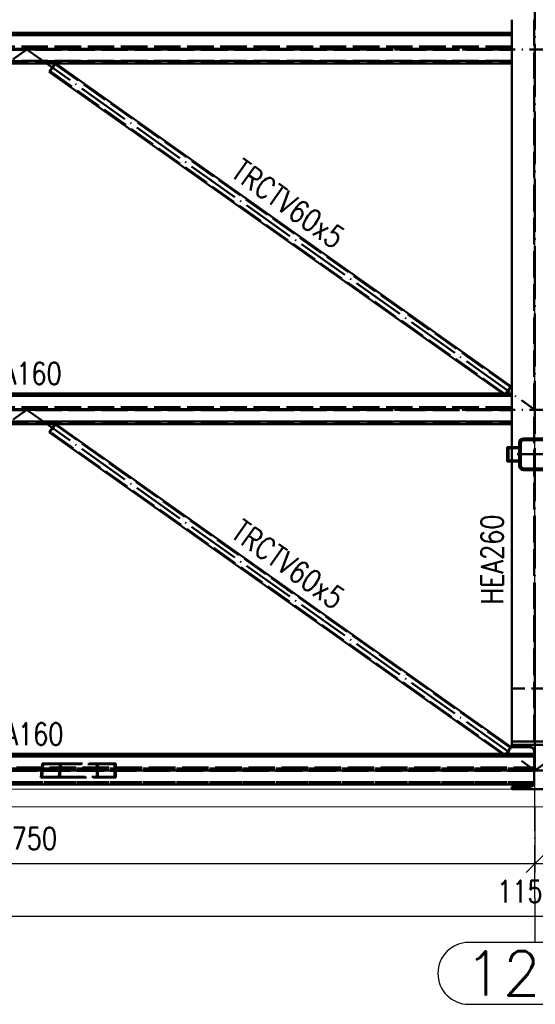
# Paper-space layout 'Layout1' of a CAD drawing. Extents: x -2 to 1033, y -36 to 596.
# Tile 58 of 126: x 415 to 474, y 318 to 430. Entities that reach past the tile are written whole.
import ezdxf

# ---------------------------------------------------------------- set-up
doc = ezdxf.new("R2010")
doc.units = 0
for name, pattern in [('ACAD_ISO02W100', [15, 12, -3]), ('ACAD_ISO04W100', [30.5, 24, -3, 0.5, -3]), ('HP_01_CER_B', [8, 5, -1, 1, -1])]:
    doc.linetypes.add(name, pattern=pattern)
doc.layers.get('0').update_dxf_attribs({"linetype": 'CONTINUOUS'})
doc.layers.get('DEFPOINTS').update_dxf_attribs({"color": 132, "linetype": 'CONTINUOUS'})
for name, color, linetype, lineweight in [('SS_KOTY', 3, 'CONTINUOUS', 25), ('SS_OSY_025', 7, 'HP_01_CER_B', 25), ('SS_PODKLADY_PANELY', 9, 'CONTINUOUS', 13), ('SS_POPIS_PROFILU', 13, 'CONTINUOUS', 25), ('SS_SLOUPY PLOŠINA', 177, 'CONTINUOUS', 50), ('SS_SLOUPY VNITRNI', 163, 'CONTINUOUS', 50), ('SS_SRAFY', 8, 'CONTINUOUS', 18), ('SS_VAZNICE', 123, 'CONTINUOUS', 50), ('SS_ZTUŽENÍ STĚNY', 203, 'CONTINUOUS', 50), ('SS_ZTUŽENÍ STŘECHA', 211, 'CONTINUOUS', 50)]:
    doc.layers.add(name, color=color, linetype=linetype, lineweight=lineweight)
doc.styles.add('ROMANS', font='romans.shx', dxfattribs={"width": 0.8})
doc.styles.add('romans.shx', font='romans.shx', dxfattribs={"height": 5})
doc.dimstyles.new('A-1_(2.5)_50AS', dxfattribs={"dimtxt": 2.5, "dimasz": 2, "dimexe": 1, "dimexo": 2, "dimgap": 0, "dimtad": 0, "dimdec": 1, "dimlfac": 50, "dimrnd": 1, "dimtxsty": 'ROMANS', "dimblk1": 'OBLIQUE', "dimblk2": 'OBLIQUE', "dimsah": 1, "dimcen": 2, "dimclrd": 256, "dimclre": 256, "dimclrt": 256, "dimadec": 1, "dimazin": 2, "dimtfac": 0.714286, "dimtdec": 1, "dimtmove": 0, "dimatfit": 3, "dimldrblk": 'OPEN', "dimfxl": 1, "dimtvp": 1.142857, "dimtfill": 1, "dimtolj": 1, "dimlwd": -1, "dimlwe": -1, "dimarcsym": 0})

# ---------------------------------------------------------------- blocks, each defined once
blk = doc.blocks.new('_Oblique')
at = {"color": 0, "linetype": 'ByBlock', "lineweight": -2}
blk.add_line((-0.5, -0.5), (0.5, 0.5), dxfattribs=at)
blk = doc.blocks.new('*D57')
at = {"layer": 'DEFPOINTS', "color": 0, "transparency": 16777216}
for p in [(358.53, 342.84), (473.53, 342.84), (473.53, 334.39)]:
    blk.add_point(p, dxfattribs=at)
at = {"layer": 'SS_KOTY', "transparency": 16777216}
for p, q in [((358.53, 340.84), (358.53, 333.39)), ((473.53, 340.84), (473.53, 333.39)), ((358.53, 334.39), (473.53, 334.39))]:
    blk.add_line(p, q, dxfattribs=at)
at = {"layer": 'SS_KOTY', "transparency": 16777216, "xscale": 2, "yscale": 2, "zscale": 2, "rotation": 180}
blk.add_blockref('_Oblique', (358.53, 334.39), dxfattribs=at)
at = {"layer": 'SS_KOTY', "transparency": 16777216, "xscale": 2, "yscale": 2, "zscale": 2}
blk.add_blockref('_Oblique', (473.53, 334.39), dxfattribs=at)
at = {"layer": 'SS_KOTY', "transparency": 16777216, "insert": (416.03, 337.25), "char_height": 2.5, "attachment_point": 5, "style": 'ROMANS', "bg_fill": 3, "box_fill_scale": 1.1, "bg_fill_color": 256, "bg_fill_true_color": 13158600, "bg_fill_transparency": 0}
blk.add_mtext('\\A1;5750', dxfattribs=at)
blk = doc.blocks.new('_OPEN')
at = {"color": 0, "linetype": 'ByBlock'}
for p, q in [((-1, 0.167), (0, 0)), ((0, 0), (-1, -0.167)), ((0, 0), (-1, 0))]:
    blk.add_line(p, q, dxfattribs=at)
blk = doc.blocks.new('*D58')
at = {"layer": 'DEFPOINTS', "color": 0, "transparency": 16777216}
for p in [(473.53, 342.84), (588.53, 342.84), (588.53, 334.39)]:
    blk.add_point(p, dxfattribs=at)
at = {"layer": 'SS_KOTY', "transparency": 16777216}
for p, q in [((473.53, 340.84), (473.53, 333.39)), ((588.53, 340.84), (588.53, 333.39)), ((473.53, 334.39), (588.53, 334.39))]:
    blk.add_line(p, q, dxfattribs=at)
at = {"layer": 'SS_KOTY', "transparency": 16777216, "xscale": 2, "yscale": 2, "zscale": 2, "rotation": 180}
blk.add_blockref('_Oblique', (473.53, 334.39), dxfattribs=at)
at = {"layer": 'SS_KOTY', "transparency": 16777216, "xscale": 2, "yscale": 2, "zscale": 2}
blk.add_blockref('_Oblique', (588.53, 334.39), dxfattribs=at)
at = {"layer": 'SS_KOTY', "transparency": 16777216, "insert": (531.03, 337.25), "char_height": 2.5, "attachment_point": 5, "style": 'ROMANS', "bg_fill": 3, "box_fill_scale": 1.1, "bg_fill_color": 256, "bg_fill_true_color": 13158600, "bg_fill_transparency": 0}
blk.add_mtext('\\A1;5750', dxfattribs=at)
blk = doc.blocks.new('*D59')
at = {"layer": 'DEFPOINTS', "color": 0, "transparency": 16777216}
for p in [(588.53, 342.84), (358.53, 340.44), (358.53, 328.39)]:
    blk.add_point(p, dxfattribs=at)
at = {"layer": 'SS_KOTY', "transparency": 16777216}
for p, q in [((588.53, 340.84), (588.53, 327.39)), ((358.53, 338.44), (358.53, 327.39)), ((588.53, 328.39), (358.53, 328.39))]:
    blk.add_line(p, q, dxfattribs=at)
at = {"layer": 'SS_KOTY', "transparency": 16777216, "xscale": 2, "yscale": 2, "zscale": 2, "rotation": 180}
blk.add_blockref('_Oblique', (358.53, 328.39), dxfattribs=at)
at = {"layer": 'SS_KOTY', "transparency": 16777216, "xscale": 2, "yscale": 2, "zscale": 2}
blk.add_blockref('_Oblique', (588.53, 328.39), dxfattribs=at)
at = {"layer": 'SS_KOTY', "transparency": 16777216, "insert": (473.53, 331.25), "char_height": 2.5, "attachment_point": 5, "style": 'ROMANS', "bg_fill": 3, "box_fill_scale": 1.1, "bg_fill_color": 256, "bg_fill_true_color": 13158600, "bg_fill_transparency": 0}
blk.add_mtext('\\A1;11500', dxfattribs=at)

psp = doc.layouts.get("Layout1")

# ---------------------------------------------------------------- hatches: boundary and pattern name
at = {"layer": 'SS_SRAFY'}
h = psp.add_hatch(dxfattribs=at)
h.set_pattern_fill('ANSI31', color=5, scale=0.02, style=0)
h.set_pattern_definition([(45, (358.52885, 344.93782), (-0.04490128, 0.04490128), [])])
h.paths.add_polyline_path([(472.2288, 382.5378, 0.41421356), (471.7288, 382.0378), (471.7288, 379.4378, 0.41421356), (472.2288, 378.9378), (474.8288, 378.9378, 0.41421356), (475.3288, 379.4378), (475.3288, 382.0378, 0.41421356), (474.8288, 382.5378)], flags=0)
h.paths.add_polyline_path([(472.2288, 382.3378), (474.8288, 382.3378, -0.41421356), (475.1288, 382.0378), (475.1288, 379.4378, -0.41421356), (474.8288, 379.1378), (472.2288, 379.1378, -0.41421356), (471.9288, 379.4378), (471.9288, 382.0378, -0.41421356)], flags=0)

# ---------------------------------------------------------------- linework, layer by layer
at = {"layer": 'SS_OSY_025', "linetype": 'ACAD_ISO04W100', "ltscale": 0.25}
psp.add_line((346.5181, 344.9378), (606.5483, 344.9378), dxfattribs=at)
at = {"layer": 'SS_OSY_025', "linetype": 'Continuous', "ltscale": 0.25}
for p, q in [((481.0169, 325.4665), (466.0408, 325.4665)), ((466.0408, 318.4665), (481.0169, 318.4665))]:
    psp.add_line(p, q, dxfattribs=at)
psp.add_arc((466.0408, 321.9665), 3.5, 90, 270, dxfattribs=at)
at = {"layer": 'SS_SLOUPY PLOŠINA', "color": 3, "linetype": 'ACAD_ISO02W100', "ltscale": 0.25}
for p, q in [((471.7288, 382.0378), (471.8753, 382.3914)), ((471.8753, 382.3914), (472.2288, 382.5378)), ((472.0167, 382.25), (471.9288, 382.0378)), ((472.2288, 382.3378), (472.0167, 382.25)), ((471.8753, 379.0843), (471.7288, 379.4378)), ((472.2288, 378.9378), (471.8753, 379.0843)), ((471.9288, 379.4378), (472.0167, 379.2257)), ((472.0167, 379.2257), (472.2288, 379.1378))]:
    psp.add_line(p, q, dxfattribs=at)
at = {"layer": 'SS_SLOUPY PLOŠINA', "color": 1, "linetype": 'Continuous', "ltscale": 0.25}
for p, q in [((474.8288, 382.5378), (472.2288, 382.5378)), ((471.7288, 382.0378), (471.7288, 381.5378)), ((471.7288, 381.4378), (471.7288, 380.0378)), ((471.9288, 379.4378), (471.9288, 382.0378)), ((472.2288, 382.3378), (474.8288, 382.3378)), ((471.7288, 379.9378), (471.7288, 379.4378)), ((474.8288, 379.1378), (472.2288, 379.1378)), ((472.2288, 378.9378), (474.8288, 378.9378))]:
    psp.add_line(p, q, dxfattribs=at)
at = {"layer": 'SS_SLOUPY PLOŠINA', "color": 7, "linetype": 'ACAD_ISO04W100', "ltscale": 0.25}
psp.add_line((473.5288, 380.7378), (473.5288, 380.7378), dxfattribs=at)
at = {"layer": 'SS_SLOUPY PLOŠINA', "color": 1, "linetype": 'Continuous', "ltscale": 0.25}
for centre, start, end in [((472.2288, 382.0378), 90, 180), ((472.2288, 379.4378), 180, 270)]:
    psp.add_arc(centre, 0.5, start, end, dxfattribs=at)
at = {"layer": 'SS_SLOUPY PLOŠINA', "color": 1, "linetype": 'Continuous', "ltscale": 0.25, "extrusion": (-6.0633e-14, 2.5115e-14, -1)}
psp.add_arc((-472.2288, 382.0378), 0.3, 0, 90, dxfattribs=at)
at = {"layer": 'SS_SLOUPY PLOŠINA', "color": 1, "linetype": 'Continuous', "ltscale": 0.25, "extrusion": (6.0633e-14, 2.5115e-14, -1)}
psp.add_arc((-472.2288, 379.4378), 0.3, 270, 0, dxfattribs=at)
at = {"layer": 'SS_SLOUPY VNITRNI', "color": 7, "linetype": 'ACAD_ISO04W100', "ltscale": 0.25}
for p, q in [((473.5288, 429.9378), (473.5288, 514.9378)), ((473.5288, 344.9378), (473.5288, 429.9378)), ((473.5288, 360.238), (473.5288, 348.1371)), ((473.5288, 344.9378), (473.5288, 344.9378))]:
    psp.add_line(p, q, dxfattribs=at)
at = {"layer": 'SS_SLOUPY VNITRNI', "color": 1, "linetype": 'Continuous', "ltscale": 0.25}
for p, q in [((470.9288, 381.5378), (470.9288, 429.9378)), ((470.9288, 348.2382), (470.9288, 379.9378)), ((470.9288, 348.2382), (476.1288, 348.2382)), ((476.1288, 348.238), (470.9288, 348.238)), ((470.9288, 347.838), (470.9288, 348.238)), ((470.9288, 347.838), (476.1288, 347.838)), ((476.1288, 347.8378), (470.9288, 347.8378)), ((470.9288, 347.5878), (470.9288, 347.8378)), ((470.9288, 347.5878), (472.9738, 347.5878)), ((472.9738, 347.5878), (473.3133, 347.4472)), ((473.3133, 347.4472), (473.4538, 347.1078)), ((473.4538, 346.5308), (473.4538, 347.1078))]:
    psp.add_line(p, q, dxfattribs=at)
at = {"layer": 'SS_SLOUPY VNITRNI', "color": 3, "linetype": 'ACAD_ISO02W100', "ltscale": 0.25}
for p, q in [((473.4538, 348.2382), (473.4538, 429.9378)), ((470.9288, 379.9378), (470.9288, 381.5378)), ((476.1288, 354.238), (470.9288, 354.238)), ((470.9288, 348.238), (470.9288, 348.2382))]:
    psp.add_line(p, q, dxfattribs=at)
psp.add_arc((472.9738, 347.1078), 0.48, 0, 90, dxfattribs=at)
at = {"layer": 'SS_VAZNICE', "color": 1, "linetype": 'Continuous', "ltscale": 0.25}
for p, q in [((470.9288, 428.4548), (402.5255, 428.4548)), ((470.9288, 428.438), (402.5255, 428.438)), ((470.9288, 428.1869), (402.5255, 428.1869)), ((470.9288, 428.17), (402.5255, 428.17)), ((402.5255, 424.9841), (470.9288, 424.9841)), ((469.8472, 387.6352), (402.5255, 387.6352)), ((469.8709, 387.6184), (402.5255, 387.6184)), ((470.9288, 387.3673), (402.5255, 387.3673)), ((470.9288, 387.3504), (402.5255, 387.3504)), ((470.9288, 387.6184), (470.2903, 387.6184)), ((470.9288, 387.6352), (470.3023, 387.6352)), ((402.5255, 384.1645), (470.9288, 384.1645)), ((469.8472, 346.8156), (402.5255, 346.8156)), ((469.8709, 346.7988), (402.5255, 346.7988)), ((473.4538, 346.7988), (470.2903, 346.7988)), ((473.4538, 346.8156), (470.3023, 346.8156)), ((473.4538, 346.5476), (402.5255, 346.5476)), ((402.5255, 346.5308), (473.4538, 346.5308))]:
    psp.add_line(p, q, dxfattribs=at)
at = {"layer": 'SS_VAZNICE', "color": 7, "linetype": 'ACAD_ISO04W100', "ltscale": 0.25}
for p, q in [((358.5288, 426.577), (473.5288, 426.577)), ((473.5288, 426.577), (588.5288, 426.577)), ((358.5288, 385.7574), (473.5288, 385.7574)), ((473.5288, 385.7574), (588.5288, 385.7574)), ((358.5288, 344.9378), (473.5288, 344.9378)), ((473.5288, 344.9378), (588.5288, 344.9378))]:
    psp.add_line(p, q, dxfattribs=at)
at = {"layer": 'SS_VAZNICE', "color": 3, "linetype": 'ACAD_ISO02W100', "ltscale": 0.25}
for p, q in [((470.9288, 426.9048), (360.7289, 426.9048)), ((470.9288, 426.7853), (360.7289, 426.7853)), ((360.7289, 426.6536), (470.9288, 426.6536)), ((360.7289, 426.5342), (470.9288, 426.5342)), ((470.9288, 425.2689), (360.7289, 425.2689)), ((360.7289, 425.2521), (470.9288, 425.2521)), ((360.7289, 425.0009), (470.9288, 425.0009)), ((470.3023, 387.6352), (469.8472, 387.6352)), ((470.2903, 387.6184), (469.8709, 387.6184)), ((470.9288, 386.0852), (360.7289, 386.0852)), ((470.9288, 385.9657), (360.7289, 385.9657)), ((360.7289, 385.834), (470.9288, 385.834)), ((360.7289, 385.7146), (470.9288, 385.7146)), ((470.9288, 384.4493), (360.7289, 384.4493)), ((360.7289, 384.4325), (470.9288, 384.4325)), ((360.7289, 384.1813), (470.9288, 384.1813)), ((470.3023, 346.8156), (469.8472, 346.8156)), ((470.2903, 346.7988), (469.8709, 346.7988)), ((358.5989, 345.2655), (473.4538, 345.2655)), ((473.4538, 345.1461), (358.5989, 345.1461)), ((358.5989, 345.0144), (473.4538, 345.0144)), ((473.4538, 344.8949), (358.5989, 344.8949)), ((473.4538, 343.6297), (358.5989, 343.6297)), ((358.5989, 343.6129), (473.4538, 343.6129))]:
    psp.add_line(p, q, dxfattribs=at)
at = {"layer": 'SS_ZTUŽENÍ STĚNY', "color": 1, "linetype": 'Continuous', "ltscale": 0.25}
for p, q in [((471.7288, 381.5378), (470.3975, 381.5378)), ((470.3975, 381.5378), (470.3975, 379.9378)), ((470.5389, 381.4378), (471.7288, 381.4378)), ((470.5389, 381.4378), (470.5389, 380.0378)), ((471.7288, 381.5378), (471.7288, 381.4378)), ((470.3975, 379.9378), (471.7288, 379.9378)), ((471.7288, 380.0378), (470.5389, 380.0378)), ((471.7288, 380.0378), (471.7288, 379.9378))]:
    psp.add_line(p, q, dxfattribs=at)
at = {"layer": 'SS_ZTUŽENÍ STĚNY', "color": 7, "linetype": 'ACAD_ISO04W100', "ltscale": 0.25}
for p, q in [((471.5288, 380.7378), (473.5288, 380.7378)), ((473.5288, 380.7378), (475.5288, 380.7378)), ((416.0288, 344.9378), (407.0445, 344.9378)), ((425.0132, 344.9378), (416.0288, 344.9378))]:
    psp.add_line(p, q, dxfattribs=at)
at = {"layer": 'SS_ZTUŽENÍ STĚNY', "color": 3, "linetype": 'ACAD_ISO02W100', "ltscale": 0.25}
for p, q in [((417.7644, 345.7378), (417.6291, 344.1378)), ((417.8988, 345.7378), (417.7644, 345.7378)), ((417.8904, 345.6378), (417.772, 344.2378)), ((419.7724, 345.6378), (417.8904, 345.6378)), ((419.9153, 345.7378), (417.8988, 345.7378)), ((419.7724, 345.6378), (419.654, 344.2378)), ((425.9542, 345.6378), (419.7724, 345.6378)), ((419.9153, 345.7378), (419.78, 344.1378)), ((426.0887, 345.7378), (419.9153, 345.7378)), ((423.9378, 344.1378), (423.9378, 345.7378)), ((424.0722, 344.2378), (424.0722, 345.6378)), ((425.9542, 344.2378), (425.9542, 345.6378)), ((426.0887, 344.1378), (426.0887, 345.7378)), ((417.6291, 344.1378), (419.78, 344.1378)), ((417.772, 344.2378), (419.654, 344.2378)), ((419.654, 344.2378), (425.9542, 344.2378)), ((419.78, 344.1378), (426.0887, 344.1378))]:
    psp.add_line(p, q, dxfattribs=at)
at = {"layer": 'SS_ZTUŽENÍ STŘECHA', "color": 7, "linetype": 'ACAD_ISO04W100', "ltscale": 0.25}
for p, q in [((358.5288, 385.7574), (416.0288, 426.577)), ((416.0288, 426.577), (473.5288, 385.7574)), ((358.5288, 344.9378), (416.0288, 385.7574)), ((416.0288, 385.7574), (473.5288, 344.9378)), ((473.5288, 344.9378), (531.0288, 385.7574))]:
    psp.add_line(p, q, dxfattribs=at)
at = {"layer": 'SS_ZTUŽENÍ STŘECHA', "color": 1, "linetype": 'Continuous', "ltscale": 0.25}
for p, q in [((419.2201, 424.9841), (418.5553, 424.0476)), ((419.3002, 424.9841), (418.6086, 424.0099)), ((419.1965, 424.9415), (418.6177, 424.126)), ((419.2409, 424.91), (418.662, 424.0945)), ((419.1965, 424.9415), (419.2409, 424.91)), ((470.8444, 388.3989), (419.3092, 424.9841)), ((418.5553, 424.0476), (418.6086, 424.0099)), ((418.6086, 424.0099), (470.1498, 387.4204)), ((418.662, 424.0945), (418.6177, 424.126)), ((470.1498, 387.4204), (470.8444, 388.3989)), ((419.2201, 384.1645), (418.5553, 383.228)), ((419.3002, 384.1645), (418.6086, 383.1902)), ((419.1965, 384.1218), (418.6177, 383.3064)), ((419.2409, 384.0904), (418.662, 383.2749)), ((419.1965, 384.1218), (419.2409, 384.0904)), ((470.8444, 347.5793), (419.3092, 384.1645)), ((418.6086, 383.1902), (418.5553, 383.228)), ((470.1498, 346.6008), (418.6086, 383.1902)), ((418.662, 383.2749), (418.6177, 383.3064)), ((470.1498, 346.6008), (470.8444, 347.5793))]:
    psp.add_line(p, q, dxfattribs=at)
at = {"layer": 'SS_ZTUŽENÍ STŘECHA', "color": 3, "linetype": 'ACAD_ISO02W100', "ltscale": 0.25}
for p, q in [((419.25, 425.0261), (419.2201, 424.9841)), ((470.7821, 388.3205), (419.2409, 424.91)), ((419.3032, 424.9884), (419.25, 425.0261)), ((419.3032, 424.9884), (419.3002, 424.9841)), ((419.3092, 424.9841), (419.3032, 424.9884)), ((418.662, 424.0945), (470.2032, 387.5051)), ((470.0965, 387.4582), (470.7912, 388.4367)), ((470.1589, 387.5366), (470.7377, 388.352)), ((470.2032, 387.5051), (470.7821, 388.3205)), ((470.101, 387.4551), (470.0965, 387.4582)), ((470.1498, 387.4204), (470.101, 387.4551)), ((470.1589, 387.5366), (470.2032, 387.5051)), ((419.25, 384.2065), (419.2201, 384.1645)), ((419.2409, 384.0904), (470.7821, 347.5009)), ((419.3092, 384.1645), (419.25, 384.2065)), ((419.3032, 384.1687), (419.25, 384.2065)), ((419.3032, 384.1687), (419.3002, 384.1645)), ((419.3092, 384.1645), (419.3032, 384.1687)), ((470.2032, 346.6855), (418.662, 383.2749)), ((470.0965, 346.6386), (470.7912, 347.6171)), ((470.1589, 346.717), (470.7377, 347.5324)), ((470.1589, 346.717), (470.2032, 346.6855)), ((470.2032, 346.6855), (470.7821, 347.5009)), ((470.101, 346.6355), (470.0965, 346.6386)), ((470.1498, 346.6008), (470.101, 346.6355))]:
    psp.add_line(p, q, dxfattribs=at)

# ---------------------------------------------------------------- texts
at = {"layer": 'SS_OSY_025', "color": 7, "style": 'romans.shx'}
psp.add_text("12''", height=5, dxfattribs=at).set_placement((465.6019, 319.4665))
at = {"layer": 'SS_POPIS_PROFILU', "color": 13, "style": 'romans.shx', "width": 0.8}
for s, rotation, p in [('TRCTV60x5', 324.628822, (438.9777, 412.2734)), ('TRCTV60x5', 324.628822, (438.9777, 371.4538)), ('HEA260', 90, (469.9288, 363.7174))]:
    psp.add_text(s, height=2.5, rotation=rotation, dxfattribs=at).set_placement(p)
for p in [(409.78, 388.6352), (409.9775, 347.8156)]:
    psp.add_text('HEA160', height=2.5, dxfattribs=at).set_placement(p)

# ---------------------------------------------------------------- dimensions: what is measured, and where the dimension line sits
at = {"layer": 'SS_KOTY'}
dim = psp.add_linear_dim(base=(473.5288, 334.3914), p1=(358.5288, 342.8378), p2=(473.5288, 342.8378), dimstyle='A-1_(2.5)_50AS', dxfattribs=at)
dim.commit()
dim.dimension.update_dxf_attribs({"geometry": '*D57', "text_midpoint": (416.0288, 337.2486)})

# ---------------------------------------------------------------- next in the draw order: dimensions: what is measured, and where the dimension line sits
dim = psp.add_linear_dim(base=(588.5288, 334.3914), p1=(473.5288, 342.8378), p2=(588.5288, 342.8378), dimstyle='A-1_(2.5)_50AS', override={"dimtmove": 1}, dxfattribs=at)
dim.commit()
dim.dimension.update_dxf_attribs({"geometry": '*D58', "text_midpoint": (531.0288, 337.2486)})

# ---------------------------------------------------------------- next in the draw order: dimensions: what is measured, and where the dimension line sits
dim = psp.add_linear_dim(base=(358.5288, 328.3914), p1=(588.5288, 342.8378), p2=(358.5288, 340.4378), dimstyle='A-1_(2.5)_50AS', override={"dimtmove": 1}, dxfattribs=at)
dim.commit()
dim.dimension.update_dxf_attribs({"geometry": '*D59', "text_midpoint": (473.5288, 331.2486)})

# ---------------------------------------------------------------- next in the draw order: linework, layer by layer
at = {"layer": 'SS_OSY_025', "linetype": 'ACAD_ISO04W100', "ltscale": 0.25}
for p, q in [((473.5288, 330.4655), (473.5288, 530.5986)), ((473.5288, 330.4655), (473.5288, 330.4665)), ((473.5288, 330.4665), (473.5288, 325.4665))]:
    psp.add_line(p, q, dxfattribs=at)
at = {"layer": 'SS_PODKLADY_PANELY', "color": 9, "linetype": 'Continuous', "ltscale": 0.25}
for p, q in [((402.5255, 342.8378), (470.9288, 342.8378)), ((541.1156, 340.8378), (402.5255, 340.8378))]:
    psp.add_line(p, q, dxfattribs=at)
at = {"layer": 'SS_SLOUPY VNITRNI', "color": 1, "linetype": 'Continuous', "ltscale": 0.25}
for p, q in [((473.3615, 343.3449), (473.3133, 343.2284)), ((472.9738, 343.0878), (470.9288, 343.0878)), ((470.9288, 342.8378), (470.9288, 343.0878)), ((470.9288, 342.8378), (476.1288, 342.8378)), ((473.3133, 343.2284), (472.9738, 343.0878))]:
    psp.add_line(p, q, dxfattribs=at)
at = {"layer": 'SS_SLOUPY VNITRNI', "color": 3, "linetype": 'ACAD_ISO02W100', "ltscale": 0.25}
psp.add_line((473.4538, 343.5678), (473.3615, 343.3449), dxfattribs=at)
psp.add_arc((472.9738, 343.5678), 0.48, 270, 0, dxfattribs=at)
at = {"layer": 'SS_VAZNICE', "color": 1, "linetype": 'Continuous', "ltscale": 0.25}
for p, q in [((473.4538, 343.3449), (473.4538, 346.5308)), ((402.5255, 343.3449), (473.4538, 343.3449))]:
    psp.add_line(p, q, dxfattribs=at)
at = {"layer": 'SS_VAZNICE', "color": 3, "linetype": 'ACAD_ISO02W100', "ltscale": 0.25}
psp.add_line((473.4538, 343.3617), (358.5989, 343.3617), dxfattribs=at)

doc.saveas('drawing.dxf')
